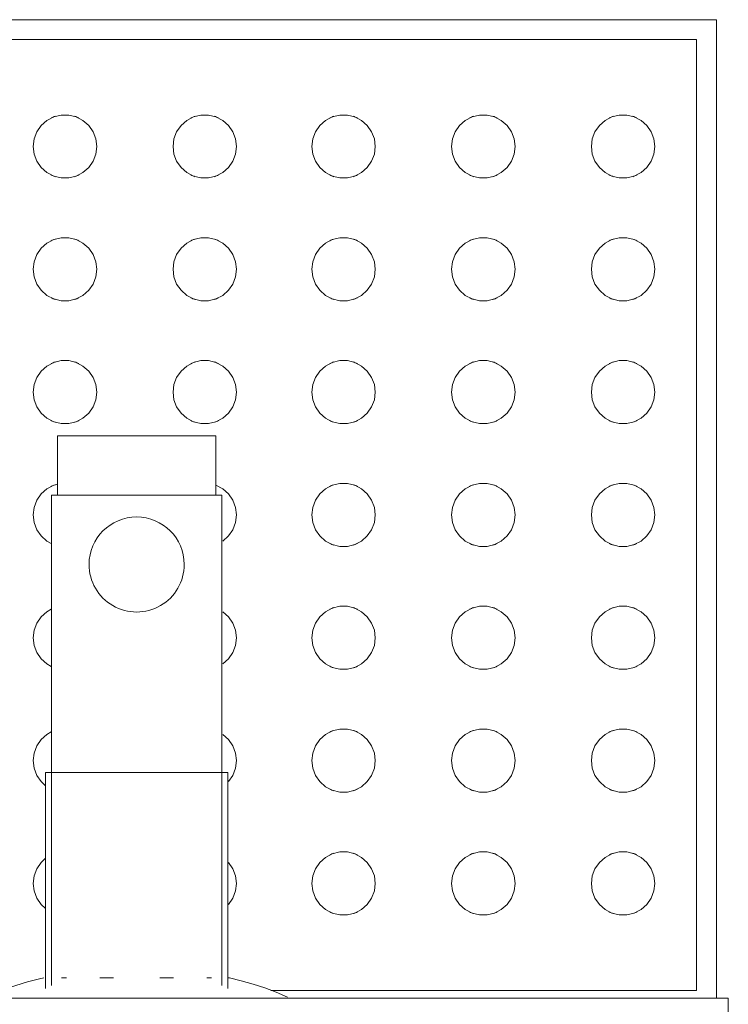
# Model space of a CAD drawing. Header units: metres. Extents: x 2.5 to 42.1, y -73.7 to -48.4.
# Tile 8 of 256: x 6.883 to 7.062, y -70.965 to -70.717. Entities that reach past the tile are written whole.
import ezdxf

# ---------------------------------------------------------------- set-up
doc = ezdxf.new("R2010")
doc.units = ezdxf.units.M
doc.layers.add('A-GENM', color=7, linetype='Continuous', lineweight=18)

# ---------------------------------------------------------------- blocks, each defined once
blk = doc.blocks.new('Grupo1_TIP_19dez18_BebedouroRefrig_BebedouroIndustrial100litros_ABDI-MDIC - Grupo1_TIP_19dez18_BebedouroRefrig_BebedouroIndustrial100litros_ABDI-MDIC-5384539-TÉRREO _0_32m')
at = {"layer": 'A-GENM', "color": 253, "true_color": 0xaaaaaa}
for p, q in [((-0.343, 0.243), (-0.343, -0.243)), ((-0.343, -0.243), (0.343, -0.243)), ((-0.34, -0.49), (-0.34, -0.24299)), ((-0.335, -0.485), (-0.335, -0.245)), ((-0.335, -0.245), (-0.22768, -0.245)), ((-0.21681, -0.2455), (-0.21681, -0.3)), ((-0.17081, -0.3), (-0.17081, -0.2455)), ((-0.21688, -0.24819), (-0.21719, -0.24819)), ((-0.21531, -0.24623), (-0.21531, -0.37)), ((-0.21147, -0.24819), (-0.21272, -0.24819)), ((-0.19969, -0.24819), (-0.20307, -0.24819)), ((-0.18455, -0.24819), (-0.18794, -0.24819)), ((-0.1749, -0.24819), (-0.17616, -0.24819)), ((-0.17231, -0.37), (-0.17231, -0.24623)), ((-0.21681, -0.3), (-0.17081, -0.3)), ((-0.21531, -0.37), (-0.17231, -0.37)), ((-0.21381, -0.37), (-0.21381, -0.385)), ((-0.17381, -0.385), (-0.17381, -0.37)), ((-0.21381, -0.385), (-0.17381, -0.385)), ((0.335, -0.485), (-0.335, -0.485)), ((0.34, -0.49), (-0.34, -0.49))]:
    blk.add_line(p, q, dxfattribs=at)
at = {"layer": 'A-GENM', "color": 253, "true_color": 0xaaaaaa, "flags": 128}
for points in [[(-0.21719, -0.24819), (-0.2202, -0.24745), (-0.22318, -0.24659), (-0.22612, -0.24562), (-0.22902, -0.24452), (-0.23188, -0.24331)], [(-0.15507, -0.243), (-0.15754, -0.24409), (-0.16042, -0.24523), (-0.16335, -0.24625), (-0.16632, -0.24715), (-0.16932, -0.24793), (-0.17044, -0.24819)], [(-0.32448, -0.272), (-0.32424, -0.27009), (-0.32356, -0.26828), (-0.32246, -0.2667), (-0.32102, -0.26542), (-0.31931, -0.26452), (-0.31744, -0.26406), (-0.31551, -0.26406), (-0.31364, -0.26452), (-0.31193, -0.26542), (-0.31049, -0.2667), (-0.30939, -0.26828), (-0.30871, -0.27009), (-0.30848, -0.272)], [(-0.28923, -0.272), (-0.289, -0.27009), (-0.28831, -0.26828), (-0.28722, -0.2667), (-0.28577, -0.26542), (-0.28407, -0.26452), (-0.28219, -0.26406), (-0.28027, -0.26406), (-0.27839, -0.26452), (-0.27669, -0.26542), (-0.27524, -0.2667), (-0.27415, -0.26828), (-0.27346, -0.27009), (-0.27323, -0.272)], [(-0.25398, -0.272), (-0.25375, -0.27009), (-0.25307, -0.26828), (-0.25197, -0.2667), (-0.25053, -0.26542), (-0.24882, -0.26452), (-0.24695, -0.26406), (-0.24502, -0.26406), (-0.24315, -0.26452), (-0.24144, -0.26542), (-0.24, -0.2667), (-0.2389, -0.26828), (-0.23822, -0.27009), (-0.23798, -0.272)], [(-0.17078, -0.26572), (-0.16975, -0.2667), (-0.16865, -0.26828), (-0.16797, -0.27009), (-0.16774, -0.272)], [(-0.21898, -0.272), (-0.21875, -0.27009), (-0.21807, -0.26828), (-0.21697, -0.2667)], [(-0.30848, -0.272), (-0.30871, -0.27391), (-0.30939, -0.27572), (-0.31049, -0.2773), (-0.31193, -0.27858), (-0.31364, -0.27948), (-0.31551, -0.27994), (-0.31744, -0.27994), (-0.31931, -0.27948), (-0.32102, -0.27858), (-0.32246, -0.2773), (-0.32356, -0.27572), (-0.32424, -0.27391), (-0.32448, -0.272)], [(-0.27323, -0.272), (-0.27346, -0.27391), (-0.27415, -0.27572), (-0.27524, -0.2773), (-0.27669, -0.27858), (-0.27839, -0.27948), (-0.28027, -0.27994), (-0.28219, -0.27994), (-0.28407, -0.27948), (-0.28577, -0.27858), (-0.28722, -0.2773), (-0.28831, -0.27572), (-0.289, -0.27391), (-0.28923, -0.272)], [(-0.23798, -0.272), (-0.23822, -0.27391), (-0.2389, -0.27572), (-0.24, -0.2773), (-0.24144, -0.27858), (-0.24315, -0.27948), (-0.24502, -0.27994), (-0.24695, -0.27994), (-0.24882, -0.27948), (-0.25053, -0.27858), (-0.25197, -0.2773), (-0.25307, -0.27572), (-0.25375, -0.27391), (-0.25398, -0.272)], [(-0.21697, -0.2773), (-0.21807, -0.27572), (-0.21875, -0.27391), (-0.21898, -0.272)], [(-0.16774, -0.272), (-0.16797, -0.27391), (-0.16865, -0.27572), (-0.16975, -0.2773), (-0.17078, -0.27828)], [(-0.32448, -0.303), (-0.32424, -0.30109), (-0.32356, -0.29928), (-0.32246, -0.2977), (-0.32102, -0.29642), (-0.31931, -0.29552), (-0.31744, -0.29506), (-0.31551, -0.29506), (-0.31364, -0.29552), (-0.31193, -0.29642), (-0.31049, -0.2977), (-0.30939, -0.29928), (-0.30871, -0.30109), (-0.30848, -0.303)], [(-0.28923, -0.303), (-0.289, -0.30109), (-0.28831, -0.29928), (-0.28722, -0.2977), (-0.28577, -0.29642), (-0.28407, -0.29552), (-0.28219, -0.29506), (-0.28027, -0.29506), (-0.27839, -0.29552), (-0.27669, -0.29642), (-0.27524, -0.2977), (-0.27415, -0.29928), (-0.27346, -0.30109), (-0.27323, -0.303)], [(-0.25398, -0.303), (-0.25375, -0.30109), (-0.25307, -0.29928), (-0.25197, -0.2977), (-0.25053, -0.29642), (-0.24882, -0.29552), (-0.24695, -0.29506), (-0.24502, -0.29506), (-0.24315, -0.29552), (-0.24144, -0.29642), (-0.24, -0.2977), (-0.2389, -0.29928), (-0.23822, -0.30109), (-0.23798, -0.303)], [(-0.21898, -0.303), (-0.21875, -0.30109), (-0.21807, -0.29928), (-0.21697, -0.2977)], [(-0.17078, -0.29672), (-0.16975, -0.2977), (-0.16865, -0.29928), (-0.16797, -0.30109), (-0.16774, -0.303)], [(-0.30848, -0.303), (-0.30871, -0.30491), (-0.30939, -0.30672), (-0.31049, -0.3083), (-0.31193, -0.30958), (-0.31364, -0.31048), (-0.31551, -0.31094), (-0.31744, -0.31094), (-0.31931, -0.31048), (-0.32102, -0.30958), (-0.32246, -0.3083), (-0.32356, -0.30672), (-0.32424, -0.30491), (-0.32448, -0.303)], [(-0.27323, -0.303), (-0.27346, -0.30491), (-0.27415, -0.30672), (-0.27524, -0.3083), (-0.27669, -0.30958), (-0.27839, -0.31048), (-0.28027, -0.31094), (-0.28219, -0.31094), (-0.28407, -0.31048), (-0.28577, -0.30958), (-0.28722, -0.3083), (-0.28831, -0.30672), (-0.289, -0.30491), (-0.28923, -0.303)], [(-0.23798, -0.303), (-0.23822, -0.30491), (-0.2389, -0.30672), (-0.24, -0.3083), (-0.24144, -0.30958), (-0.24315, -0.31048), (-0.24502, -0.31094), (-0.24695, -0.31094), (-0.24882, -0.31048), (-0.25053, -0.30958), (-0.25197, -0.3083), (-0.25307, -0.30672), (-0.25375, -0.30491), (-0.25398, -0.303)], [(-0.21553, -0.30958), (-0.21697, -0.3083), (-0.21807, -0.30672), (-0.21875, -0.30491), (-0.21898, -0.303)], [(-0.16774, -0.303), (-0.16797, -0.30491), (-0.16865, -0.30672), (-0.16975, -0.3083), (-0.17119, -0.30958), (-0.17229, -0.31022)], [(-0.32448, -0.334), (-0.32424, -0.33209), (-0.32356, -0.33028), (-0.32246, -0.3287), (-0.32102, -0.32742), (-0.31931, -0.32652), (-0.31744, -0.32606), (-0.31551, -0.32606), (-0.31364, -0.32652), (-0.31193, -0.32742), (-0.31049, -0.3287), (-0.30939, -0.33028), (-0.30871, -0.33209), (-0.30848, -0.334)], [(-0.28923, -0.334), (-0.289, -0.33209), (-0.28831, -0.33028), (-0.28722, -0.3287), (-0.28577, -0.32742), (-0.28407, -0.32652), (-0.28219, -0.32606), (-0.28027, -0.32606), (-0.27839, -0.32652), (-0.27669, -0.32742), (-0.27524, -0.3287), (-0.27415, -0.33028), (-0.27346, -0.33209), (-0.27323, -0.334)], [(-0.25398, -0.334), (-0.25375, -0.33209), (-0.25307, -0.33028), (-0.25197, -0.3287), (-0.25053, -0.32742), (-0.24882, -0.32652), (-0.24695, -0.32606), (-0.24502, -0.32606), (-0.24315, -0.32652), (-0.24144, -0.32742), (-0.24, -0.3287), (-0.2389, -0.33028), (-0.23822, -0.33209), (-0.23798, -0.334)], [(-0.21898, -0.334), (-0.21875, -0.33209), (-0.21807, -0.33028), (-0.21697, -0.3287), (-0.21553, -0.32742)], [(-0.17229, -0.32678), (-0.17119, -0.32742), (-0.16975, -0.3287), (-0.16865, -0.33028), (-0.16797, -0.33209), (-0.16774, -0.334)], [(-0.30848, -0.334), (-0.30871, -0.33591), (-0.30939, -0.33772), (-0.31049, -0.3393), (-0.31193, -0.34058), (-0.31364, -0.34148), (-0.31551, -0.34194), (-0.31744, -0.34194), (-0.31931, -0.34148), (-0.32102, -0.34058), (-0.32246, -0.3393), (-0.32356, -0.33772), (-0.32424, -0.33591), (-0.32448, -0.334)], [(-0.27323, -0.334), (-0.27346, -0.33591), (-0.27415, -0.33772), (-0.27524, -0.3393), (-0.27669, -0.34058), (-0.27839, -0.34148), (-0.28027, -0.34194), (-0.28219, -0.34194), (-0.28407, -0.34148), (-0.28577, -0.34058), (-0.28722, -0.3393), (-0.28831, -0.33772), (-0.289, -0.33591), (-0.28923, -0.334)], [(-0.23798, -0.334), (-0.23822, -0.33591), (-0.2389, -0.33772), (-0.24, -0.3393), (-0.24144, -0.34058), (-0.24315, -0.34148), (-0.24502, -0.34194), (-0.24695, -0.34194), (-0.24882, -0.34148), (-0.25053, -0.34058), (-0.25197, -0.3393), (-0.25307, -0.33772), (-0.25375, -0.33591), (-0.25398, -0.334)], [(-0.21553, -0.34058), (-0.21697, -0.3393), (-0.21807, -0.33772), (-0.21875, -0.33591), (-0.21898, -0.334)], [(-0.16774, -0.334), (-0.16797, -0.33591), (-0.16865, -0.33772), (-0.16975, -0.3393), (-0.17119, -0.34058), (-0.17229, -0.34122)], [(-0.32448, -0.365), (-0.32424, -0.36309), (-0.32356, -0.36128), (-0.32246, -0.3597), (-0.32102, -0.35842), (-0.31931, -0.35752), (-0.31744, -0.35706), (-0.31551, -0.35706), (-0.31364, -0.35752), (-0.31193, -0.35842), (-0.31049, -0.3597), (-0.30939, -0.36128), (-0.30871, -0.36309), (-0.30848, -0.365)], [(-0.28923, -0.365), (-0.289, -0.36309), (-0.28831, -0.36128), (-0.28722, -0.3597), (-0.28577, -0.35842), (-0.28407, -0.35752), (-0.28219, -0.35706), (-0.28027, -0.35706), (-0.27839, -0.35752), (-0.27669, -0.35842), (-0.27524, -0.3597), (-0.27415, -0.36128), (-0.27346, -0.36309), (-0.27323, -0.365)], [(-0.25398, -0.365), (-0.25375, -0.36309), (-0.25307, -0.36128), (-0.25197, -0.3597), (-0.25053, -0.35842), (-0.24882, -0.35752), (-0.24695, -0.35706), (-0.24502, -0.35706), (-0.24315, -0.35752), (-0.24144, -0.35842), (-0.24, -0.3597), (-0.2389, -0.36128), (-0.23822, -0.36309), (-0.23798, -0.365)], [(-0.17229, -0.35778), (-0.17119, -0.35842), (-0.16975, -0.3597), (-0.16865, -0.36128), (-0.16797, -0.36309), (-0.16774, -0.365)], [(-0.21898, -0.365), (-0.21875, -0.36309), (-0.21807, -0.36128), (-0.21697, -0.3597), (-0.21553, -0.35842)], [(-0.30848, -0.365), (-0.30871, -0.36691), (-0.30939, -0.36872), (-0.31049, -0.3703), (-0.31193, -0.37158), (-0.31364, -0.37248), (-0.31551, -0.37294), (-0.31744, -0.37294), (-0.31931, -0.37248), (-0.32102, -0.37158), (-0.32246, -0.3703), (-0.32356, -0.36872), (-0.32424, -0.36691), (-0.32448, -0.365)], [(-0.27323, -0.365), (-0.27346, -0.36691), (-0.27415, -0.36872), (-0.27524, -0.3703), (-0.27669, -0.37158), (-0.27839, -0.37248), (-0.28027, -0.37294), (-0.28219, -0.37294), (-0.28407, -0.37248), (-0.28577, -0.37158), (-0.28722, -0.3703), (-0.28831, -0.36872), (-0.289, -0.36691), (-0.28923, -0.365)], [(-0.23798, -0.365), (-0.23822, -0.36691), (-0.2389, -0.36872), (-0.24, -0.3703), (-0.24144, -0.37158), (-0.24315, -0.37248), (-0.24502, -0.37294), (-0.24695, -0.37294), (-0.24882, -0.37248), (-0.25053, -0.37158), (-0.25197, -0.3703), (-0.25307, -0.36872), (-0.25375, -0.36691), (-0.25398, -0.365)], [(-0.21382, -0.37248), (-0.21553, -0.37158), (-0.21697, -0.3703), (-0.21807, -0.36872), (-0.21875, -0.36691), (-0.21898, -0.365)], [(-0.16774, -0.365), (-0.16797, -0.36691), (-0.16865, -0.36872), (-0.16975, -0.3703), (-0.17119, -0.37158), (-0.1729, -0.37248), (-0.17392, -0.37279)], [(-0.32448, -0.396), (-0.32424, -0.39409), (-0.32356, -0.39228), (-0.32246, -0.3907), (-0.32102, -0.38942), (-0.31931, -0.38852), (-0.31744, -0.38806), (-0.31551, -0.38806), (-0.31364, -0.38852), (-0.31193, -0.38942), (-0.31049, -0.3907), (-0.30939, -0.39228), (-0.30871, -0.39409), (-0.30848, -0.396)], [(-0.28923, -0.396), (-0.289, -0.39409), (-0.28831, -0.39228), (-0.28722, -0.3907), (-0.28577, -0.38942), (-0.28407, -0.38852), (-0.28219, -0.38806), (-0.28027, -0.38806), (-0.27839, -0.38852), (-0.27669, -0.38942), (-0.27524, -0.3907), (-0.27415, -0.39228), (-0.27346, -0.39409), (-0.27323, -0.396)], [(-0.25398, -0.396), (-0.25375, -0.39409), (-0.25307, -0.39228), (-0.25197, -0.3907), (-0.25053, -0.38942), (-0.24882, -0.38852), (-0.24695, -0.38806), (-0.24502, -0.38806), (-0.24315, -0.38852), (-0.24144, -0.38942), (-0.24, -0.3907), (-0.2389, -0.39228), (-0.23822, -0.39409), (-0.23798, -0.396)], [(-0.21898, -0.396), (-0.21875, -0.39409), (-0.21807, -0.39228), (-0.21697, -0.3907), (-0.21553, -0.38942), (-0.21382, -0.38852), (-0.21195, -0.38806), (-0.21002, -0.38806), (-0.20815, -0.38852), (-0.20644, -0.38942), (-0.205, -0.3907), (-0.2039, -0.39228), (-0.20322, -0.39409), (-0.20298, -0.396)], [(-0.18374, -0.396), (-0.18351, -0.39409), (-0.18282, -0.39228), (-0.18173, -0.3907), (-0.18028, -0.38942), (-0.17857, -0.38852), (-0.1767, -0.38806), (-0.17477, -0.38806), (-0.1729, -0.38852), (-0.17119, -0.38942), (-0.16975, -0.3907), (-0.16865, -0.39228), (-0.16797, -0.39409), (-0.16774, -0.396)], [(-0.30848, -0.396), (-0.30871, -0.39791), (-0.30939, -0.39972), (-0.31049, -0.4013), (-0.31193, -0.40258), (-0.31364, -0.40348), (-0.31551, -0.40394), (-0.31744, -0.40394), (-0.31931, -0.40348), (-0.32102, -0.40258), (-0.32246, -0.4013), (-0.32356, -0.39972), (-0.32424, -0.39791), (-0.32448, -0.396)], [(-0.27323, -0.396), (-0.27346, -0.39791), (-0.27415, -0.39972), (-0.27524, -0.4013), (-0.27669, -0.40258), (-0.27839, -0.40348), (-0.28027, -0.40394), (-0.28219, -0.40394), (-0.28407, -0.40348), (-0.28577, -0.40258), (-0.28722, -0.4013), (-0.28831, -0.39972), (-0.289, -0.39791), (-0.28923, -0.396)], [(-0.23798, -0.396), (-0.23822, -0.39791), (-0.2389, -0.39972), (-0.24, -0.4013), (-0.24144, -0.40258), (-0.24315, -0.40348), (-0.24502, -0.40394), (-0.24695, -0.40394), (-0.24882, -0.40348), (-0.25053, -0.40258), (-0.25197, -0.4013), (-0.25307, -0.39972), (-0.25375, -0.39791), (-0.25398, -0.396)], [(-0.20298, -0.396), (-0.20322, -0.39791), (-0.2039, -0.39972), (-0.205, -0.4013), (-0.20644, -0.40258), (-0.20815, -0.40348), (-0.21002, -0.40394), (-0.21195, -0.40394), (-0.21382, -0.40348), (-0.21553, -0.40258), (-0.21697, -0.4013), (-0.21807, -0.39972), (-0.21875, -0.39791), (-0.21898, -0.396)], [(-0.16774, -0.396), (-0.16797, -0.39791), (-0.16865, -0.39972), (-0.16975, -0.4013), (-0.17119, -0.40258), (-0.1729, -0.40348), (-0.17477, -0.40394), (-0.1767, -0.40394), (-0.17857, -0.40348), (-0.18028, -0.40258), (-0.18173, -0.4013), (-0.18282, -0.39972), (-0.18351, -0.39791), (-0.18374, -0.396)], [(-0.32448, -0.427), (-0.32424, -0.42509), (-0.32356, -0.42328), (-0.32246, -0.4217), (-0.32102, -0.42042), (-0.31931, -0.41952), (-0.31744, -0.41906), (-0.31551, -0.41906), (-0.31364, -0.41952), (-0.31193, -0.42042), (-0.31049, -0.4217), (-0.30939, -0.42328), (-0.30871, -0.42509), (-0.30848, -0.427)], [(-0.28923, -0.427), (-0.289, -0.42509), (-0.28831, -0.42328), (-0.28722, -0.4217), (-0.28577, -0.42042), (-0.28407, -0.41952), (-0.28219, -0.41906), (-0.28027, -0.41906), (-0.27839, -0.41952), (-0.27669, -0.42042), (-0.27524, -0.4217), (-0.27415, -0.42328), (-0.27346, -0.42509), (-0.27323, -0.427)], [(-0.25398, -0.427), (-0.25375, -0.42509), (-0.25307, -0.42328), (-0.25197, -0.4217), (-0.25053, -0.42042), (-0.24882, -0.41952), (-0.24695, -0.41906), (-0.24502, -0.41906), (-0.24315, -0.41952), (-0.24144, -0.42042), (-0.24, -0.4217), (-0.2389, -0.42328), (-0.23822, -0.42509), (-0.23798, -0.427)], [(-0.21898, -0.427), (-0.21875, -0.42509), (-0.21807, -0.42328), (-0.21697, -0.4217), (-0.21553, -0.42042), (-0.21382, -0.41952), (-0.21195, -0.41906), (-0.21002, -0.41906), (-0.20815, -0.41952), (-0.20644, -0.42042), (-0.205, -0.4217), (-0.2039, -0.42328), (-0.20322, -0.42509), (-0.20298, -0.427)], [(-0.18374, -0.427), (-0.18351, -0.42509), (-0.18282, -0.42328), (-0.18173, -0.4217), (-0.18028, -0.42042), (-0.17857, -0.41952), (-0.1767, -0.41906), (-0.17477, -0.41906), (-0.1729, -0.41952), (-0.17119, -0.42042), (-0.16975, -0.4217), (-0.16865, -0.42328), (-0.16797, -0.42509), (-0.16774, -0.427)], [(-0.30848, -0.427), (-0.30871, -0.42891), (-0.30939, -0.43072), (-0.31049, -0.4323), (-0.31193, -0.43358), (-0.31364, -0.43448), (-0.31551, -0.43494), (-0.31744, -0.43494), (-0.31931, -0.43448), (-0.32102, -0.43358), (-0.32246, -0.4323), (-0.32356, -0.43072), (-0.32424, -0.42891), (-0.32448, -0.427)], [(-0.27323, -0.427), (-0.27346, -0.42891), (-0.27415, -0.43072), (-0.27524, -0.4323), (-0.27669, -0.43358), (-0.27839, -0.43448), (-0.28027, -0.43494), (-0.28219, -0.43494), (-0.28407, -0.43448), (-0.28577, -0.43358), (-0.28722, -0.4323), (-0.28831, -0.43072), (-0.289, -0.42891), (-0.28923, -0.427)], [(-0.23798, -0.427), (-0.23822, -0.42891), (-0.2389, -0.43072), (-0.24, -0.4323), (-0.24144, -0.43358), (-0.24315, -0.43448), (-0.24502, -0.43494), (-0.24695, -0.43494), (-0.24882, -0.43448), (-0.25053, -0.43358), (-0.25197, -0.4323), (-0.25307, -0.43072), (-0.25375, -0.42891), (-0.25398, -0.427)], [(-0.20298, -0.427), (-0.20322, -0.42891), (-0.2039, -0.43072), (-0.205, -0.4323), (-0.20644, -0.43358), (-0.20815, -0.43448), (-0.21002, -0.43494), (-0.21195, -0.43494), (-0.21382, -0.43448), (-0.21553, -0.43358), (-0.21697, -0.4323), (-0.21807, -0.43072), (-0.21875, -0.42891), (-0.21898, -0.427)], [(-0.16774, -0.427), (-0.16797, -0.42891), (-0.16865, -0.43072), (-0.16975, -0.4323), (-0.17119, -0.43358), (-0.1729, -0.43448), (-0.17477, -0.43494), (-0.1767, -0.43494), (-0.17857, -0.43448), (-0.18028, -0.43358), (-0.18173, -0.4323), (-0.18282, -0.43072), (-0.18351, -0.42891), (-0.18374, -0.427)], [(-0.32448, -0.458), (-0.32424, -0.45609), (-0.32356, -0.45428), (-0.32246, -0.4527), (-0.32102, -0.45142), (-0.31931, -0.45052), (-0.31744, -0.45006), (-0.31551, -0.45006), (-0.31364, -0.45052), (-0.31193, -0.45142), (-0.31049, -0.4527), (-0.30939, -0.45428), (-0.30871, -0.45609), (-0.30848, -0.458)], [(-0.28923, -0.458), (-0.289, -0.45609), (-0.28831, -0.45428), (-0.28722, -0.4527), (-0.28577, -0.45142), (-0.28407, -0.45052), (-0.28219, -0.45006), (-0.28027, -0.45006), (-0.27839, -0.45052), (-0.27669, -0.45142), (-0.27524, -0.4527), (-0.27415, -0.45428), (-0.27346, -0.45609), (-0.27323, -0.458)], [(-0.25398, -0.458), (-0.25375, -0.45609), (-0.25307, -0.45428), (-0.25197, -0.4527), (-0.25053, -0.45142), (-0.24882, -0.45052), (-0.24695, -0.45006), (-0.24502, -0.45006), (-0.24315, -0.45052), (-0.24144, -0.45142), (-0.24, -0.4527), (-0.2389, -0.45428), (-0.23822, -0.45609), (-0.23798, -0.458)], [(-0.21898, -0.458), (-0.21875, -0.45609), (-0.21807, -0.45428), (-0.21697, -0.4527), (-0.21553, -0.45142), (-0.21382, -0.45052), (-0.21195, -0.45006), (-0.21002, -0.45006), (-0.20815, -0.45052), (-0.20644, -0.45142), (-0.205, -0.4527), (-0.2039, -0.45428), (-0.20322, -0.45609), (-0.20298, -0.458)], [(-0.18374, -0.458), (-0.18351, -0.45609), (-0.18282, -0.45428), (-0.18173, -0.4527), (-0.18028, -0.45142), (-0.17857, -0.45052), (-0.1767, -0.45006), (-0.17477, -0.45006), (-0.1729, -0.45052), (-0.17119, -0.45142), (-0.16975, -0.4527), (-0.16865, -0.45428), (-0.16797, -0.45609), (-0.16774, -0.458)], [(-0.30848, -0.458), (-0.30871, -0.45991), (-0.30939, -0.46172), (-0.31049, -0.4633), (-0.31193, -0.46458), (-0.31364, -0.46548), (-0.31551, -0.46594), (-0.31744, -0.46594), (-0.31931, -0.46548), (-0.32102, -0.46458), (-0.32246, -0.4633), (-0.32356, -0.46172), (-0.32424, -0.45991), (-0.32448, -0.458)], [(-0.27323, -0.458), (-0.27346, -0.45991), (-0.27415, -0.46172), (-0.27524, -0.4633), (-0.27669, -0.46458), (-0.27839, -0.46548), (-0.28027, -0.46594), (-0.28219, -0.46594), (-0.28407, -0.46548), (-0.28577, -0.46458), (-0.28722, -0.4633), (-0.28831, -0.46172), (-0.289, -0.45991), (-0.28923, -0.458)], [(-0.23798, -0.458), (-0.23822, -0.45991), (-0.2389, -0.46172), (-0.24, -0.4633), (-0.24144, -0.46458), (-0.24315, -0.46548), (-0.24502, -0.46594), (-0.24695, -0.46594), (-0.24882, -0.46548), (-0.25053, -0.46458), (-0.25197, -0.4633), (-0.25307, -0.46172), (-0.25375, -0.45991), (-0.25398, -0.458)], [(-0.20298, -0.458), (-0.20322, -0.45991), (-0.2039, -0.46172), (-0.205, -0.4633), (-0.20644, -0.46458), (-0.20815, -0.46548), (-0.21002, -0.46594), (-0.21195, -0.46594), (-0.21382, -0.46548), (-0.21553, -0.46458), (-0.21697, -0.4633), (-0.21807, -0.46172), (-0.21875, -0.45991), (-0.21898, -0.458)], [(-0.16774, -0.458), (-0.16797, -0.45991), (-0.16865, -0.46172), (-0.16975, -0.4633), (-0.17119, -0.46458), (-0.1729, -0.46548), (-0.17477, -0.46594), (-0.1767, -0.46594), (-0.17857, -0.46548), (-0.18028, -0.46458), (-0.18173, -0.4633), (-0.18282, -0.46172), (-0.18351, -0.45991), (-0.18374, -0.458)]]:
    blk.add_lwpolyline(points, dxfattribs=at)
at = {"layer": 'A-GENM', "color": 253, "true_color": 0xaaaaaa}
for centre, radius, start, end in [((-0.31648, -0.272), 0.008, 107.7069, 115.8856), ((-0.31648, -0.272), 0.008, 64.1144, 72.2931), ((-0.28123, -0.272), 0.008, 107.7069, 115.8856), ((-0.28123, -0.272), 0.008, 64.1144, 72.2931), ((-0.24598, -0.272), 0.008, 107.7069, 115.8856), ((-0.24598, -0.272), 0.008, 64.1144, 72.2931), ((-0.31648, -0.272), 0.008, 244.1144, 252.2931), ((-0.31648, -0.272), 0.008, 287.7069, 295.8856), ((-0.28123, -0.272), 0.008, 244.1144, 252.2931), ((-0.28123, -0.272), 0.008, 287.7069, 295.8856), ((-0.24598, -0.272), 0.008, 244.1144, 252.2931), ((-0.24598, -0.272), 0.008, 287.7069, 295.8856), ((-0.31648, -0.303), 0.008, 107.7069, 115.8856), ((-0.31648, -0.303), 0.008, 64.1144, 72.2931), ((-0.28123, -0.303), 0.008, 107.7069, 115.8856), ((-0.28123, -0.303), 0.008, 64.1144, 72.2931), ((-0.24598, -0.303), 0.008, 107.7069, 115.8856), ((-0.24598, -0.303), 0.008, 64.1144, 72.2931), ((-0.31648, -0.303), 0.008, 244.1144, 252.2931), ((-0.31648, -0.303), 0.008, 287.7069, 295.8856), ((-0.28123, -0.303), 0.008, 244.1144, 252.2931), ((-0.28123, -0.303), 0.008, 287.7069, 295.8856), ((-0.24598, -0.303), 0.008, 244.1144, 252.2931), ((-0.24598, -0.303), 0.008, 287.7069, 295.8856), ((-0.31648, -0.334), 0.008, 107.7069, 115.8856), ((-0.31648, -0.334), 0.008, 64.1144, 72.2931), ((-0.28123, -0.334), 0.008, 107.7069, 115.8856), ((-0.28123, -0.334), 0.008, 64.1144, 72.2931), ((-0.24598, -0.334), 0.008, 107.7069, 115.8856), ((-0.24598, -0.334), 0.008, 64.1144, 72.2931), ((-0.31648, -0.334), 0.008, 244.1144, 252.2931), ((-0.31648, -0.334), 0.008, 287.7069, 295.8856), ((-0.28123, -0.334), 0.008, 244.1144, 252.2931), ((-0.28123, -0.334), 0.008, 287.7069, 295.8856), ((-0.24598, -0.334), 0.008, 244.1144, 252.2931), ((-0.24598, -0.334), 0.008, 287.7069, 295.8856), ((-0.19381, -0.3525), 0.012, 360, 180), ((-0.19381, -0.3525), 0.012, 180, 360), ((-0.31648, -0.365), 0.008, 107.7069, 115.8856), ((-0.31648, -0.365), 0.008, 64.1144, 72.2931), ((-0.28123, -0.365), 0.008, 107.7069, 115.8856), ((-0.28123, -0.365), 0.008, 64.1144, 72.2931), ((-0.24598, -0.365), 0.008, 107.7069, 115.8856), ((-0.24598, -0.365), 0.008, 64.1144, 72.2931), ((-0.31648, -0.365), 0.008, 244.1144, 252.2931), ((-0.31648, -0.365), 0.008, 287.7069, 295.8856), ((-0.28123, -0.365), 0.008, 244.1144, 252.2931), ((-0.28123, -0.365), 0.008, 287.7069, 295.8856), ((-0.24598, -0.365), 0.008, 244.1144, 252.2931), ((-0.24598, -0.365), 0.008, 287.7069, 295.8856), ((-0.17574, -0.365), 0.008, 287.7069, 295.8856), ((-0.31648, -0.396), 0.008, 107.7069, 115.8856), ((-0.31648, -0.396), 0.008, 64.1144, 72.2931), ((-0.28123, -0.396), 0.008, 107.7069, 115.8856), ((-0.28123, -0.396), 0.008, 64.1144, 72.2931), ((-0.24598, -0.396), 0.008, 107.7069, 115.8856), ((-0.24598, -0.396), 0.008, 64.1144, 72.2931), ((-0.21098, -0.396), 0.008, 107.7069, 115.8856), ((-0.21098, -0.396), 0.008, 64.1144, 72.2931), ((-0.17574, -0.396), 0.008, 107.7069, 115.8856), ((-0.17574, -0.396), 0.008, 64.1144, 72.2931), ((-0.31648, -0.396), 0.008, 244.1144, 252.2931), ((-0.31648, -0.396), 0.008, 287.7069, 295.8856), ((-0.28123, -0.396), 0.008, 244.1144, 252.2931), ((-0.28123, -0.396), 0.008, 287.7069, 295.8856), ((-0.24598, -0.396), 0.008, 244.1144, 252.2931), ((-0.24598, -0.396), 0.008, 287.7069, 295.8856), ((-0.21098, -0.396), 0.008, 244.1144, 252.2931), ((-0.21098, -0.396), 0.008, 287.7069, 295.8856), ((-0.17574, -0.396), 0.008, 244.1144, 252.2931), ((-0.17574, -0.396), 0.008, 287.7069, 295.8856), ((-0.31648, -0.427), 0.008, 107.7069, 115.8856), ((-0.31648, -0.427), 0.008, 64.1144, 72.2931), ((-0.28123, -0.427), 0.008, 107.7069, 115.8856), ((-0.28123, -0.427), 0.008, 64.1144, 72.2931), ((-0.24598, -0.427), 0.008, 107.7069, 115.8856), ((-0.24598, -0.427), 0.008, 64.1144, 72.2931), ((-0.21098, -0.427), 0.008, 107.7069, 115.8856), ((-0.21098, -0.427), 0.008, 64.1144, 72.2931), ((-0.17574, -0.427), 0.008, 107.7069, 115.8856), ((-0.17574, -0.427), 0.008, 64.1144, 72.2931), ((-0.31648, -0.427), 0.008, 244.1144, 252.2931), ((-0.31648, -0.427), 0.008, 287.7069, 295.8856), ((-0.28123, -0.427), 0.008, 244.1144, 252.2931), ((-0.28123, -0.427), 0.008, 287.7069, 295.8856), ((-0.24598, -0.427), 0.008, 244.1144, 252.2931), ((-0.24598, -0.427), 0.008, 287.7069, 295.8856), ((-0.21098, -0.427), 0.008, 244.1144, 252.2931), ((-0.21098, -0.427), 0.008, 287.7069, 295.8856), ((-0.17574, -0.427), 0.008, 244.1144, 252.2931), ((-0.17574, -0.427), 0.008, 287.7069, 295.8856), ((-0.31648, -0.458), 0.008, 107.7069, 115.8856), ((-0.31648, -0.458), 0.008, 64.1144, 72.2931), ((-0.28123, -0.458), 0.008, 107.7069, 115.8856), ((-0.28123, -0.458), 0.008, 64.1144, 72.2931), ((-0.24598, -0.458), 0.008, 107.7069, 115.8856), ((-0.24598, -0.458), 0.008, 64.1144, 72.2931), ((-0.21098, -0.458), 0.008, 107.7069, 115.8856), ((-0.21098, -0.458), 0.008, 64.1144, 72.2931), ((-0.17574, -0.458), 0.008, 107.7069, 115.8856), ((-0.17574, -0.458), 0.008, 64.1144, 72.2931), ((-0.31648, -0.458), 0.008, 244.1144, 252.2931), ((-0.31648, -0.458), 0.008, 287.7069, 295.8856), ((-0.28123, -0.458), 0.008, 244.1144, 252.2931), ((-0.28123, -0.458), 0.008, 287.7069, 295.8856), ((-0.24598, -0.458), 0.008, 244.1144, 252.2931), ((-0.24598, -0.458), 0.008, 287.7069, 295.8856), ((-0.21098, -0.458), 0.008, 244.1144, 252.2931), ((-0.21098, -0.458), 0.008, 287.7069, 295.8856), ((-0.17574, -0.458), 0.008, 244.1144, 252.2931), ((-0.17574, -0.458), 0.008, 287.7069, 295.8856)]:
    blk.add_arc(centre, radius, start, end, dxfattribs=at)
blk = doc.blocks.new('4 GRE - ESCOLA DE CINEMA E AUDIOVISUAL CINE REX R07_rvt-1-TÉRREO _0_32m')
at = {"layer": 'A-GENM', "color": 253, "lineweight": 18, "true_color": 0xaaaaaa, "rotation": 180}
blk.add_blockref('Grupo1_TIP_19dez18_BebedouroRefrig_BebedouroIndustrial100litros_ABDI-MDIC - Grupo1_TIP_19dez18_BebedouroRefrig_BebedouroIndustrial100litros_ABDI-MDIC-5384539-TÉRREO _0_32m', (6.71867, -71.20694), dxfattribs=at)

msp = doc.modelspace()

# ---------------------------------------------------------------- block references
at = {"lineweight": 5}
msp.add_blockref('4 GRE - ESCOLA DE CINEMA E AUDIOVISUAL CINE REX R07_rvt-1-TÉRREO _0_32m', (0, 0), dxfattribs=at)

doc.saveas('drawing.dxf')
